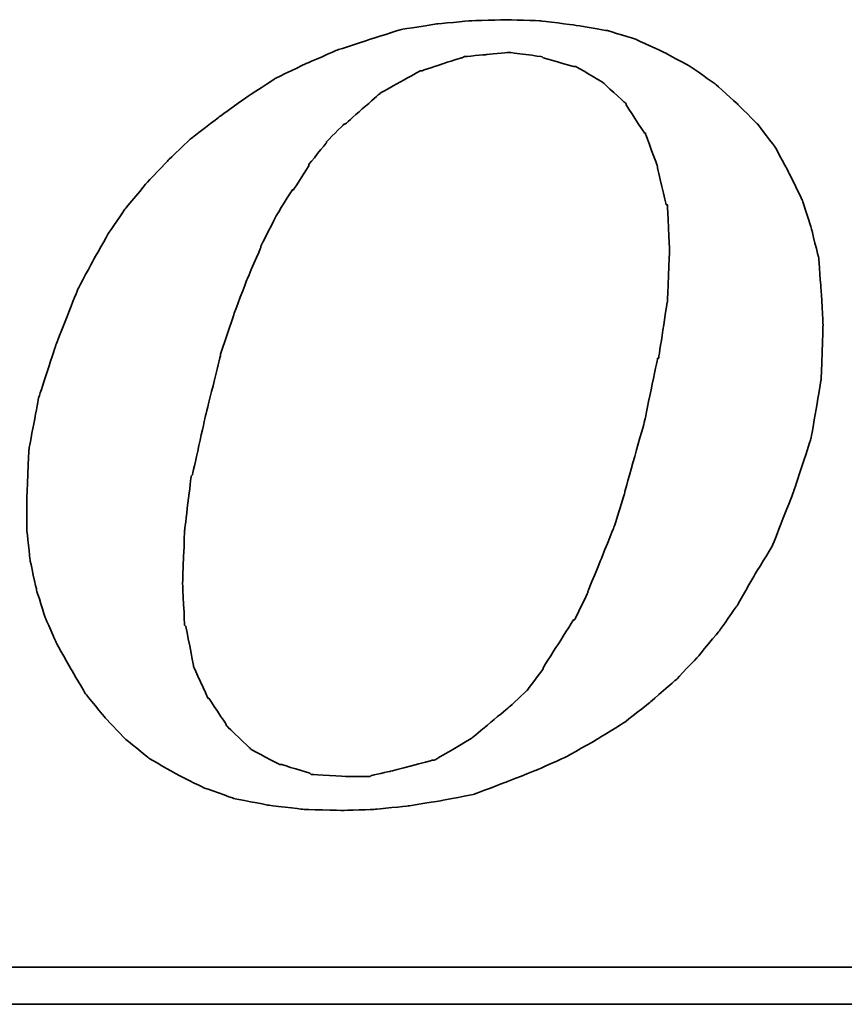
# Model space of a CAD drawing. Header units: millimetres. Extents: x 17 to 344, y 90 to 204.
# Tile 47 of 55: x 270.88 to 273.15, y 125.64 to 128.35. Entities that reach past the tile are written whole.
import ezdxf

# ---------------------------------------------------------------- set-up
doc = ezdxf.new("R2010")
doc.units = ezdxf.units.MM
doc.layers.add('DIM', color=4, linetype='Continuous')
doc.layers.add('layer 1', color=7, linetype='Continuous')

# ---------------------------------------------------------------- blocks, each defined once
blk = doc.blocks.new('TBI MOTION logo(完整正式版)')
at = {"layer": 'layer 1', "color": 22, "lineweight": 35}
for points, knots in [([(35.79625, -6.98375), (35.79625, -6.98375), (36.23125, -7.43875), (36.23125, -7.43875), (36.23125, -7.43875), (36.23125, -7.43875), (36.75625, -7.87125), (36.75625, -7.87125), (36.75625, -7.87125), (36.75625, -7.87125), (37.33125, -8.20375), (37.33125, -8.20375), (37.33125, -8.20375), (37.33125, -8.20375), (37.95625, -8.51875), (37.95625, -8.51875), (37.95625, -8.51875), (37.95625, -8.51875), (38.62625, -8.75875), (38.62625, -8.75875), (38.62625, -8.75875), (38.62625, -8.75875), (39.37125, -8.90375), (39.37125, -8.90375), (39.37125, -8.90375), (39.37125, -8.90375), (40.14125, -8.99875), (40.14125, -8.99875), (40.14125, -8.99875), (40.14125, -8.99875), (41.02625, -9.02375), (41.02625, -9.02375), (41.02625, -9.02375), (41.02625, -9.02375), (41.74625, -8.99875), (41.74625, -8.99875), (41.74625, -8.99875), (41.74625, -8.99875), (42.46625, -8.92375), (42.46625, -8.92375), (42.46625, -8.92375), (42.46625, -8.92375), (43.21125, -8.80625), (43.21125, -8.80625), (43.21125, -8.80625), (43.21125, -8.80625), (43.93125, -8.66375), (43.93125, -8.66375), (43.93125, -8.66375), (43.93125, -8.66375), (44.62625, -8.39875), (44.62625, -8.39875), (44.62625, -8.39875), (44.62625, -8.39875), (45.29625, -8.13375), (45.29625, -8.13375), (45.29625, -8.13375), (45.29625, -8.13375), (45.94625, -7.84375), (45.94625, -7.84375), (45.94625, -7.84375), (45.94625, -7.84375), (46.61625, -7.46375), (46.61625, -7.46375), (46.61625, -7.46375), (46.61625, -7.46375), (47.24125, -7.07875), (47.24125, -7.07875), (47.24125, -7.07875), (47.24125, -7.07875), (47.81625, -6.62375), (47.81625, -6.62375), (47.81625, -6.62375), (47.81625, -6.62375), (48.36875, -6.14375), (48.36875, -6.14375), (48.36875, -6.14375), (48.36875, -6.14375), (48.84625, -5.64125), (48.84625, -5.64125), (48.84625, -5.64125), (48.84625, -5.64125), (49.32625, -5.06375), (49.32625, -5.06375), (49.32625, -5.06375), (49.32625, -5.06375), (49.71125, -4.51374), (49.71125, -4.51374), (49.71125, -4.51374), (49.71125, -4.51374), (50.09625, -3.83874), (50.09625, -3.83874), (50.09625, -3.83874), (50.09625, -3.83874), (50.48125, -3.21374), (50.48125, -3.21374), (50.48125, -3.21374), (50.48125, -3.21374), (50.96125, -1.99125), (50.96125, -1.99125), (50.96125, -1.99125), (50.96125, -1.99125), (51.34375, -0.81875), (51.34375, -0.81875), (51.34375, -0.81875), (51.34375, -0.81875), (51.56125, 0.45624), (51.56125, 0.45624), (51.56125, 0.45624), (51.56125, 0.45624), (51.60625, 1.67624), (51.60625, 1.67624), (51.60625, 1.67624), (51.60625, 1.67624), (51.56125, 2.44625), (51.56125, 2.44625), (51.56125, 2.44625), (51.56125, 2.44625), (51.51125, 3.14125), (51.51125, 3.14125), (51.51125, 3.14125), (51.51125, 3.14125), (51.34375, 3.81125), (51.34375, 3.81125), (51.34375, 3.81125), (51.34375, 3.81125), (51.15125, 4.41125), (51.15125, 4.41125), (51.15125, 4.41125), (51.15125, 4.41125), (50.86125, 5.01125), (50.86125, 5.01125), (50.86125, 5.01125), (50.86125, 5.01125), (50.55125, 5.58875), (50.55125, 5.58875), (50.55125, 5.58875), (50.55125, 5.58875), (50.16625, 6.09125), (50.16625, 6.09125), (50.16625, 6.09125), (50.16625, 6.09125), (49.71125, 6.54875), (49.71125, 6.54875), (49.71125, 6.54875), (49.71125, 6.54875), (49.23125, 6.98125), (49.23125, 6.98125), (49.23125, 6.98125), (49.23125, 6.98125), (48.67875, 7.36625), (48.67875, 7.36625), (48.67875, 7.36625), (48.67875, 7.36625), (48.10375, 7.67625), (48.10375, 7.67625), (48.10375, 7.67625), (48.10375, 7.67625), (47.48125, 7.96375), (47.48125, 7.96375), (47.48125, 7.96375), (47.48125, 7.96375), (46.85625, 8.15625), (46.85625, 8.15625), (46.85625, 8.15625), (46.85625, 8.15625), (46.13625, 8.27624), (46.13625, 8.27624), (46.13625, 8.27624), (46.13625, 8.27624), (45.39125, 8.37125), (45.39125, 8.37125), (45.39125, 8.37125), (45.39125, 8.37125), (44.62625, 8.39624), (44.62625, 8.39624), (44.62625, 8.39624), (44.62625, 8.39624), (43.83625, 8.37125), (43.83625, 8.37125), (43.83625, 8.37125), (43.83625, 8.37125), (43.09125, 8.30125), (43.09125, 8.30125), (43.09125, 8.30125), (43.09125, 8.30125), (42.32125, 8.18125), (42.32125, 8.18125), (42.32125, 8.18125), (42.32125, 8.18125), (41.62875, 7.96375), (41.62875, 7.96375), (41.62875, 7.96375), (41.62875, 7.96375), (40.90625, 7.72625), (40.90625, 7.72625), (40.90625, 7.72625), (40.90625, 7.72625), (40.23624, 7.43625), (40.23624, 7.43625), (40.23624, 7.43625), (40.23624, 7.43625), (39.54124, 7.10125), (39.54124, 7.10125), (39.54124, 7.10125), (39.54124, 7.10125), (38.91625, 6.69125), (38.91625, 6.69125), (38.91625, 6.69125), (38.91625, 6.69125), (38.31625, 6.26125), (38.31625, 6.26125), (38.31625, 6.26125), (38.31625, 6.26125), (37.69125, 5.78125), (37.69125, 5.78125), (37.69125, 5.78125), (37.69125, 5.78125), (37.18625, 5.30125), (37.18625, 5.30125), (37.18625, 5.30125), (37.18625, 5.30125), (36.70625, 4.79624), (36.70625, 4.79624), (36.70625, 4.79624), (36.70625, 4.79624), (36.23125, 4.22125), (36.23125, 4.22125), (36.23125, 4.22125), (36.23125, 4.22125), (35.87124, 3.69375), (35.87124, 3.69375), (35.87124, 3.69375), (35.87124, 3.69375), (35.53125, 3.09125), (35.53125, 3.09125), (35.53125, 3.09125), (35.53125, 3.09125), (35.19875, 2.47125), (35.19875, 2.47125), (35.19875, 2.47125), (35.19875, 2.47125), (34.71625, 1.24625), (34.71625, 1.24625), (34.71625, 1.24625), (34.71625, 1.24625), (34.33125, 0.06874), (34.33125, 0.06874), (34.33125, 0.06874), (34.33125, 0.06874), (34.11625, -1.07875), (34.11625, -1.07875), (34.11625, -1.07875), (34.11625, -1.07875), (34.07125, -2.15875), (34.07125, -2.15875), (34.07125, -2.15875), (34.07125, -2.15875), (34.07125, -2.85375), (34.07125, -2.85375), (34.07125, -2.85375), (34.07125, -2.85375), (34.14125, -3.50375), (34.14125, -3.50375), (34.14125, -3.50375), (34.14125, -3.50375), (34.28625, -4.17375), (34.28625, -4.17375), (34.28625, -4.17375), (34.28625, -4.17375), (34.47625, -4.77624), (34.47625, -4.77624), (34.47625, -4.77624), (34.47625, -4.77624), (34.71625, -5.32625), (34.71625, -5.32625), (34.71625, -5.32625), (34.71625, -5.32625), (35.05375, -5.92875), (35.05375, -5.92875), (35.05375, -5.92875), (35.05375, -5.92875), (35.36375, -6.45375), (35.36375, -6.45375), (35.36375, -6.45375), (35.36375, -6.45375), (35.79625, -6.98375), (35.79625, -6.98375)], [0, 0, 0, 0, 0.01388889, 0.01388889, 0.01388889, 0.0138889, 0.02777778, 0.02777778, 0.02777778, 0.02777779, 0.04166667, 0.04166667, 0.04166667, 0.04166668, 0.05555556, 0.05555556, 0.05555556, 0.05555557, 0.06944444, 0.06944444, 0.06944444, 0.06944445, 0.08333333, 0.08333333, 0.08333333, 0.08333334, 0.09722222, 0.09722222, 0.09722222, 0.09722223, 0.11111111, 0.11111111, 0.11111111, 0.11111112, 0.125, 0.125, 0.125, 0.12500001, 0.13888889, 0.13888889, 0.13888889, 0.1388889, 0.15277778, 0.15277778, 0.15277778, 0.15277779, 0.16666667, 0.16666667, 0.16666667, 0.16666668, 0.18055556, 0.18055556, 0.18055556, 0.18055557, 0.19444444, 0.19444444, 0.19444444, 0.19444445, 0.20833333, 0.20833333, 0.20833333, 0.20833334, 0.22222222, 0.22222222, 0.22222222, 0.22222223, 0.23611111, 0.23611111, 0.23611111, 0.23611112, 0.25, 0.25, 0.25, 0.25000001, 0.26388889, 0.26388889, 0.26388889, 0.2638889, 0.27777778, 0.27777778, 0.27777778, 0.27777779, 0.29166667, 0.29166667, 0.29166667, 0.29166668, 0.30555556, 0.30555556, 0.30555556, 0.30555557, 0.31944444, 0.31944444, 0.31944444, 0.31944445, 0.33333333, 0.33333333, 0.33333333, 0.33333334, 0.34722222, 0.34722222, 0.34722222, 0.34722223, 0.36111111, 0.36111111, 0.36111111, 0.36111112, 0.375, 0.375, 0.375, 0.37500001, 0.38888889, 0.38888889, 0.38888889, 0.3888889, 0.40277778, 0.40277778, 0.40277778, 0.40277779, 0.41666667, 0.41666667, 0.41666667, 0.41666668, 0.43055556, 0.43055556, 0.43055556, 0.43055557, 0.44444444, 0.44444444, 0.44444444, 0.44444445, 0.45833333, 0.45833333, 0.45833333, 0.45833334, 0.47222222, 0.47222222, 0.47222222, 0.47222223, 0.48611111, 0.48611111, 0.48611111, 0.48611112, 0.5, 0.5, 0.5, 0.50000001, 0.51388889, 0.51388889, 0.51388889, 0.5138889, 0.52777778, 0.52777778, 0.52777778, 0.52777779, 0.54166667, 0.54166667, 0.54166667, 0.54166668, 0.55555556, 0.55555556, 0.55555556, 0.55555557, 0.56944444, 0.56944444, 0.56944444, 0.56944445, 0.58333333, 0.58333333, 0.58333333, 0.58333334, 0.59722222, 0.59722222, 0.59722222, 0.59722223, 0.61111111, 0.61111111, 0.61111111, 0.61111112, 0.625, 0.625, 0.625, 0.62500001, 0.63888889, 0.63888889, 0.63888889, 0.6388889, 0.65277778, 0.65277778, 0.65277778, 0.65277779, 0.66666667, 0.66666667, 0.66666667, 0.66666668, 0.68055556, 0.68055556, 0.68055556, 0.68055557, 0.69444444, 0.69444444, 0.69444444, 0.69444445, 0.70833333, 0.70833333, 0.70833333, 0.70833334, 0.72222222, 0.72222222, 0.72222222, 0.72222223, 0.73611111, 0.73611111, 0.73611111, 0.73611112, 0.75, 0.75, 0.75, 0.75000001, 0.76388889, 0.76388889, 0.76388889, 0.7638889, 0.77777778, 0.77777778, 0.77777778, 0.77777779, 0.79166667, 0.79166667, 0.79166667, 0.79166668, 0.80555556, 0.80555556, 0.80555556, 0.80555557, 0.81944444, 0.81944444, 0.81944444, 0.81944445, 0.83333333, 0.83333333, 0.83333333, 0.83333334, 0.84722222, 0.84722222, 0.84722222, 0.84722223, 0.86111111, 0.86111111, 0.86111111, 0.86111112, 0.875, 0.875, 0.875, 0.87500001, 0.88888889, 0.88888889, 0.88888889, 0.8888889, 0.90277778, 0.90277778, 0.90277778, 0.90277779, 0.91666667, 0.91666667, 0.91666667, 0.91666668, 0.93055556, 0.93055556, 0.93055556, 0.93055557, 0.94444444, 0.94444444, 0.94444444, 0.94444445, 0.95833333, 0.95833333, 0.95833333, 0.95833334, 0.97222222, 0.97222222, 0.97222222, 0.97222223, 0.98611111, 0.98611111, 0.98611111, 0.98611112, 1, 1, 1, 1]), ([(38.33875, 1.03124), (38.33875, 1.03124), (38.62625, 1.89625), (38.62625, 1.89625), (38.62625, 1.89625), (38.62625, 1.89625), (38.91625, 2.66375), (38.91625, 2.66375), (38.91625, 2.66375), (38.91625, 2.66375), (39.22625, 3.38125), (39.22625, 3.38125), (39.22625, 3.38125), (39.22625, 3.38125), (39.22625, 3.40624), (39.22625, 3.40624), (39.22625, 3.40624), (39.22625, 3.40624), (39.56124, 4.07624), (39.56124, 4.07624), (39.56124, 4.07624), (39.56124, 4.07624), (39.92125, 4.65125), (39.92125, 4.65125), (39.92125, 4.65125), (39.92125, 4.65125), (39.94625, 4.65125), (39.94625, 4.65125), (39.94625, 4.65125), (39.94625, 4.65125), (40.28125, 5.17875), (40.28125, 5.17875), (40.28125, 5.17875), (40.28125, 5.17875), (40.28125, 5.20375), (40.28125, 5.20375), (40.28125, 5.20375), (40.28125, 5.20375), (40.66875, 5.68625), (40.66875, 5.68625), (40.66875, 5.68625), (40.66875, 5.68625), (40.66875, 5.70625), (40.66875, 5.70625), (40.66875, 5.70625), (40.66875, 5.70625), (41.05124, 6.09125), (41.05124, 6.09125), (41.05124, 6.09125), (41.05124, 6.09125), (41.07625, 6.09125), (41.07625, 6.09125), (41.07625, 6.09125), (41.07625, 6.09125), (41.84125, 6.76625), (41.84125, 6.76625), (41.84125, 6.76625), (41.84125, 6.76625), (41.86625, 6.78625), (41.86625, 6.78625), (41.86625, 6.78625), (41.86625, 6.78625), (42.73125, 7.26624), (42.73125, 7.26624), (42.73125, 7.26624), (42.73125, 7.26624), (42.75625, 7.26624), (42.75625, 7.26624), (42.75625, 7.26624), (42.75625, 7.26624), (43.18625, 7.41125), (43.18625, 7.41125), (43.18625, 7.41125), (43.18625, 7.41125), (43.64125, 7.55625), (43.64125, 7.55625), (43.64125, 7.55625), (43.64125, 7.55625), (43.66625, 7.55625), (43.66625, 7.55625), (43.66625, 7.55625), (43.66625, 7.55625), (43.69125, 7.58124), (43.69125, 7.58124), (43.69125, 7.58124), (43.69125, 7.58124), (44.19125, 7.62625), (44.19125, 7.62625), (44.19125, 7.62625), (44.19125, 7.62625), (44.67125, 7.67625), (44.67125, 7.67625), (44.67125, 7.67625), (44.67125, 7.67625), (44.69625, 7.67625), (44.69625, 7.67625), (44.69625, 7.67625), (44.69625, 7.67625), (45.41875, 7.58124), (45.41875, 7.58124), (45.41875, 7.58124), (45.41875, 7.58124), (45.44125, 7.55625), (45.44125, 7.55625), (45.44125, 7.55625), (45.44125, 7.55625), (46.11125, 7.36625), (46.11125, 7.36625), (46.11125, 7.36625), (46.11125, 7.36625), (46.13625, 7.36625), (46.13625, 7.36625), (46.13625, 7.36625), (46.13625, 7.36625), (46.15875, 7.36625), (46.15875, 7.36625), (46.15875, 7.36625), (46.15875, 7.36625), (46.73625, 7.02624), (46.73625, 7.02624), (46.73625, 7.02624), (46.73625, 7.02624), (46.76125, 7.00624), (46.76125, 7.00624), (46.76125, 7.00624), (46.76125, 7.00624), (47.24125, 6.57124), (47.24125, 6.57124), (47.24125, 6.57124), (47.24125, 6.57124), (47.26625, 6.54875), (47.26625, 6.54875), (47.26625, 6.54875), (47.26625, 6.54875), (47.26625, 6.52375), (47.26625, 6.52375), (47.26625, 6.52375), (47.26625, 6.52375), (47.67375, 5.89875), (47.67375, 5.89875), (47.67375, 5.89875), (47.67375, 5.89875), (47.69625, 5.89875), (47.69625, 5.89875), (47.69625, 5.89875), (47.69625, 5.89875), (47.69625, 5.87625), (47.69625, 5.87625), (47.69625, 5.87625), (47.69625, 5.87625), (47.96125, 5.15625), (47.96125, 5.15625), (47.96125, 5.15625), (47.96125, 5.15625), (47.96125, 5.13125), (47.96125, 5.13125), (47.96125, 5.13125), (47.96125, 5.13125), (48.15125, 4.31875), (48.15125, 4.31875), (48.15125, 4.31875), (48.15125, 4.31875), (48.17625, 4.31875), (48.17625, 4.31875), (48.17625, 4.31875), (48.17625, 4.31875), (48.17625, 4.29125), (48.17625, 4.29125), (48.17625, 4.29125), (48.17625, 4.29125), (48.22625, 3.33125), (48.22625, 3.33125), (48.22625, 3.33125), (48.22625, 3.33125), (48.22625, 3.30875), (48.22625, 3.30875), (48.22625, 3.30875), (48.22625, 3.30875), (48.17625, 2.20624), (48.17625, 2.20624), (48.17625, 2.20624), (48.17625, 2.20624), (48.17625, 2.18124), (48.17625, 2.18124), (48.17625, 2.18124), (48.17625, 2.18124), (47.98375, 0.93624), (47.98375, 0.93624), (47.98375, 0.93624), (47.98375, 0.93624), (47.96125, 0.93624), (47.96125, 0.93624), (47.96125, 0.93624), (47.96125, 0.93624), (47.67375, -0.45874), (47.67375, -0.45874), (47.67375, -0.45874), (47.67375, -0.45874), (47.24125, -1.99125), (47.24125, -1.99125), (47.24125, -1.99125), (47.24125, -1.99125), (47.24125, -2.01874), (47.24125, -2.01874), (47.24125, -2.01874), (47.24125, -2.01874), (47.00125, -2.78375), (47.00125, -2.78375), (47.00125, -2.78375), (47.00125, -2.78375), (46.71125, -3.50375), (46.71125, -3.50375), (46.71125, -3.50375), (46.71125, -3.50375), (46.42625, -4.19875), (46.42625, -4.19875), (46.42625, -4.19875), (46.42625, -4.19875), (46.42625, -4.22375), (46.42625, -4.22375), (46.42625, -4.22375), (46.42625, -4.22375), (46.13625, -4.82374), (46.13625, -4.82374), (46.13625, -4.82374), (46.13625, -4.82374), (46.11125, -4.82374), (46.11125, -4.82374), (46.11125, -4.82374), (46.11125, -4.82374), (45.77625, -5.35125), (45.77625, -5.35125), (45.77625, -5.35125), (45.77625, -5.35125), (45.44125, -5.87875), (45.44125, -5.87875), (45.44125, -5.87875), (45.44125, -5.87875), (45.44125, -5.90375), (45.44125, -5.90375), (45.44125, -5.90375), (45.44125, -5.90375), (45.10625, -6.35875), (45.10625, -6.35875), (45.10625, -6.35875), (45.10625, -6.35875), (45.08125, -6.38375), (45.08125, -6.38375), (45.08125, -6.38375), (45.08125, -6.38375), (44.69625, -6.74375), (44.69625, -6.74375), (44.69625, -6.74375), (44.69625, -6.74375), (43.88375, -7.41625), (43.88375, -7.41625), (43.88375, -7.41625), (43.88375, -7.41625), (43.85625, -7.43875), (43.85625, -7.43875), (43.85625, -7.43875), (43.85625, -7.43875), (43.04125, -7.91875), (43.04125, -7.91875), (43.04125, -7.91875), (43.04125, -7.91875), (43.01625, -7.91875), (43.01625, -7.91875), (43.01625, -7.91875), (43.01625, -7.91875), (42.99625, -7.91875), (42.99625, -7.91875), (42.99625, -7.91875), (42.99625, -7.91875), (42.08125, -8.15875), (42.08125, -8.15875), (42.08125, -8.15875), (42.08125, -8.15875), (41.65125, -8.25625), (41.65125, -8.25625), (41.65125, -8.25625), (41.65125, -8.25625), (41.62875, -8.27875), (41.62875, -8.27875), (41.62875, -8.27875), (41.62875, -8.27875), (41.60125, -8.27875), (41.60125, -8.27875), (41.60125, -8.27875), (41.60125, -8.27875), (41.12125, -8.27875), (41.12125, -8.27875), (41.12125, -8.27875), (41.12125, -8.27875), (40.35624, -8.23125), (40.35624, -8.23125), (40.35624, -8.23125), (40.35624, -8.23125), (40.33125, -8.23125), (40.33125, -8.23125), (40.33125, -8.23125), (40.33125, -8.23125), (40.30625, -8.20375), (40.30625, -8.20375), (40.30625, -8.20375), (40.30625, -8.20375), (39.68375, -8.01375), (39.68375, -8.01375), (39.68375, -8.01375), (39.68375, -8.01375), (39.66124, -8.01375), (39.66124, -8.01375), (39.66124, -8.01375), (39.66124, -8.01375), (39.63625, -8.01375), (39.63625, -8.01375), (39.63625, -8.01375), (39.63625, -8.01375), (39.01125, -7.67875), (39.01125, -7.67875), (39.01125, -7.67875), (39.01125, -7.67875), (38.98875, -7.65375), (38.98875, -7.65375), (38.98875, -7.65375), (38.98875, -7.65375), (38.48625, -7.17375), (38.48625, -7.17375), (38.48625, -7.17375), (38.48625, -7.17375), (38.45875, -7.14875), (38.45875, -7.14875), (38.45875, -7.14875), (38.45875, -7.14875), (38.45875, -7.12875), (38.45875, -7.12875), (38.45875, -7.12875), (38.45875, -7.12875), (38.07625, -6.54875), (38.07625, -6.54875), (38.07625, -6.54875), (38.07625, -6.54875), (38.05125, -6.54875), (38.05125, -6.54875), (38.05125, -6.54875), (38.05125, -6.54875), (38.05125, -6.52875), (38.05125, -6.52875), (38.05125, -6.52875), (38.05125, -6.52875), (37.74125, -5.85375), (37.74125, -5.85375), (37.74125, -5.85375), (37.74125, -5.85375), (37.74125, -5.82875), (37.74125, -5.82875), (37.74125, -5.82875), (37.74125, -5.82875), (37.57375, -4.96875), (37.57375, -4.96875), (37.57375, -4.96875), (37.57375, -4.96875), (37.54625, -4.94375), (37.54625, -4.94375), (37.54625, -4.94375), (37.54625, -4.94375), (37.50125, -4.03375), (37.50125, -4.03375), (37.50125, -4.03375), (37.50125, -4.03375), (37.50125, -4.00875), (37.50125, -4.00875), (37.50125, -4.00875), (37.50125, -4.00875), (37.54625, -2.85375), (37.54625, -2.85375), (37.54625, -2.85375), (37.54625, -2.85375), (37.69125, -1.65875), (37.69125, -1.65875), (37.69125, -1.65875), (37.69125, -1.65875), (37.71624, -1.63375), (37.71624, -1.63375), (37.71624, -1.63375), (37.71624, -1.63375), (38.00375, -0.33875), (38.00375, -0.33875), (38.00375, -0.33875), (38.00375, -0.33875), (38.33875, 1.00624), (38.33875, 1.00624), (38.33875, 1.00624), (38.33875, 1.00624), (38.33875, 1.03124), (38.33875, 1.03124)], [0, 0, 0, 0, 0.01010101, 0.01010101, 0.01010101, 0.01010102, 0.02020202, 0.02020202, 0.02020202, 0.02020203, 0.03030303, 0.03030303, 0.03030303, 0.03030304, 0.04040404, 0.04040404, 0.04040404, 0.04040405, 0.05050505, 0.05050505, 0.05050505, 0.05050506, 0.06060606, 0.06060606, 0.06060606, 0.06060607, 0.07070707, 0.07070707, 0.07070707, 0.07070708, 0.08080808, 0.08080808, 0.08080808, 0.08080809, 0.09090909, 0.09090909, 0.09090909, 0.0909091, 0.1010101, 0.1010101, 0.1010101, 0.10101011, 0.11111111, 0.11111111, 0.11111111, 0.11111112, 0.12121212, 0.12121212, 0.12121212, 0.12121213, 0.13131313, 0.13131313, 0.13131313, 0.13131314, 0.14141414, 0.14141414, 0.14141414, 0.14141415, 0.15151515, 0.15151515, 0.15151515, 0.15151516, 0.16161616, 0.16161616, 0.16161616, 0.16161617, 0.17171717, 0.17171717, 0.17171717, 0.17171718, 0.18181818, 0.18181818, 0.18181818, 0.18181819, 0.19191919, 0.19191919, 0.19191919, 0.1919192, 0.2020202, 0.2020202, 0.2020202, 0.20202021, 0.21212121, 0.21212121, 0.21212121, 0.21212122, 0.22222222, 0.22222222, 0.22222222, 0.22222223, 0.23232323, 0.23232323, 0.23232323, 0.23232324, 0.24242424, 0.24242424, 0.24242424, 0.24242425, 0.25252525, 0.25252525, 0.25252525, 0.25252526, 0.26262626, 0.26262626, 0.26262626, 0.26262627, 0.27272727, 0.27272727, 0.27272727, 0.27272728, 0.28282828, 0.28282828, 0.28282828, 0.28282829, 0.29292929, 0.29292929, 0.29292929, 0.2929293, 0.3030303, 0.3030303, 0.3030303, 0.30303031, 0.31313131, 0.31313131, 0.31313131, 0.31313132, 0.32323232, 0.32323232, 0.32323232, 0.32323233, 0.33333333, 0.33333333, 0.33333333, 0.33333334, 0.34343434, 0.34343434, 0.34343434, 0.34343435, 0.35353535, 0.35353535, 0.35353535, 0.35353536, 0.36363636, 0.36363636, 0.36363636, 0.36363637, 0.37373737, 0.37373737, 0.37373737, 0.37373738, 0.38383838, 0.38383838, 0.38383838, 0.38383839, 0.39393939, 0.39393939, 0.39393939, 0.3939394, 0.4040404, 0.4040404, 0.4040404, 0.40404041, 0.41414141, 0.41414141, 0.41414141, 0.41414142, 0.42424242, 0.42424242, 0.42424242, 0.42424243, 0.43434343, 0.43434343, 0.43434343, 0.43434344, 0.44444444, 0.44444444, 0.44444444, 0.44444445, 0.45454545, 0.45454545, 0.45454545, 0.45454546, 0.46464646, 0.46464646, 0.46464646, 0.46464647, 0.47474747, 0.47474747, 0.47474747, 0.47474748, 0.48484848, 0.48484848, 0.48484848, 0.48484849, 0.49494949, 0.49494949, 0.49494949, 0.4949495, 0.50505051, 0.50505051, 0.50505051, 0.50505052, 0.51515152, 0.51515152, 0.51515152, 0.51515153, 0.52525253, 0.52525253, 0.52525253, 0.52525254, 0.53535354, 0.53535354, 0.53535354, 0.53535355, 0.54545455, 0.54545455, 0.54545455, 0.54545456, 0.55555556, 0.55555556, 0.55555556, 0.55555557, 0.56565657, 0.56565657, 0.56565657, 0.56565658, 0.57575758, 0.57575758, 0.57575758, 0.57575759, 0.58585859, 0.58585859, 0.58585859, 0.5858586, 0.5959596, 0.5959596, 0.5959596, 0.59595961, 0.60606061, 0.60606061, 0.60606061, 0.60606062, 0.61616162, 0.61616162, 0.61616162, 0.61616163, 0.62626263, 0.62626263, 0.62626263, 0.62626264, 0.63636364, 0.63636364, 0.63636364, 0.63636365, 0.64646465, 0.64646465, 0.64646465, 0.64646466, 0.65656566, 0.65656566, 0.65656566, 0.65656567, 0.66666667, 0.66666667, 0.66666667, 0.66666668, 0.67676768, 0.67676768, 0.67676768, 0.67676769, 0.68686869, 0.68686869, 0.68686869, 0.6868687, 0.6969697, 0.6969697, 0.6969697, 0.69696971, 0.70707071, 0.70707071, 0.70707071, 0.70707072, 0.71717172, 0.71717172, 0.71717172, 0.71717173, 0.72727273, 0.72727273, 0.72727273, 0.72727274, 0.73737374, 0.73737374, 0.73737374, 0.73737375, 0.74747475, 0.74747475, 0.74747475, 0.74747476, 0.75757576, 0.75757576, 0.75757576, 0.75757577, 0.76767677, 0.76767677, 0.76767677, 0.76767678, 0.77777778, 0.77777778, 0.77777778, 0.77777779, 0.78787879, 0.78787879, 0.78787879, 0.7878788, 0.7979798, 0.7979798, 0.7979798, 0.79797981, 0.80808081, 0.80808081, 0.80808081, 0.80808082, 0.81818182, 0.81818182, 0.81818182, 0.81818183, 0.82828283, 0.82828283, 0.82828283, 0.82828284, 0.83838384, 0.83838384, 0.83838384, 0.83838385, 0.84848485, 0.84848485, 0.84848485, 0.84848486, 0.85858586, 0.85858586, 0.85858586, 0.85858587, 0.86868687, 0.86868687, 0.86868687, 0.86868688, 0.87878788, 0.87878788, 0.87878788, 0.87878789, 0.88888889, 0.88888889, 0.88888889, 0.8888889, 0.8989899, 0.8989899, 0.8989899, 0.89898991, 0.90909091, 0.90909091, 0.90909091, 0.90909092, 0.91919192, 0.91919192, 0.91919192, 0.91919193, 0.92929293, 0.92929293, 0.92929293, 0.92929294, 0.93939394, 0.93939394, 0.93939394, 0.93939395, 0.94949495, 0.94949495, 0.94949495, 0.94949496, 0.95959596, 0.95959596, 0.95959596, 0.95959597, 0.96969697, 0.96969697, 0.96969697, 0.96969698, 0.97979798, 0.97979798, 0.97979798, 0.97979799, 0.98989899, 0.98989899, 0.98989899, 0.989899, 1, 1, 1, 1]), ([(75.90875, -9.47875), (75.90875, -9.47875), (75.90875, -12.28625), (75.90875, -12.28625), (75.90875, -12.28625), (75.90875, -12.28625), (75.90875, -12.47875), (75.90875, -12.47875), (75.90875, -12.47875), (75.90875, -12.47875), (75.71625, -12.47875), (75.71625, -12.47875), (75.71625, -12.47875), (75.71625, -12.47875), (-88.32875, -12.47875), (-88.32875, -12.47875), (-88.32875, -12.47875), (-88.32875, -12.47875), (-88.32875, -13.29375), (-88.32875, -13.29375), (-88.32875, -13.29375), (-88.32875, -13.29375), (82.89125, -13.29375), (82.89125, -13.29375), (82.89125, -13.29375), (82.89125, -13.29375), (75.90875, -9.47875), (75.90875, -9.47875)], [0, 0, 0, 0, 0.14285714, 0.14285714, 0.14285714, 0.14285715, 0.28571429, 0.28571429, 0.28571429, 0.2857143, 0.42857143, 0.42857143, 0.42857143, 0.42857144, 0.57142857, 0.57142857, 0.57142857, 0.57142858, 0.71428571, 0.71428571, 0.71428571, 0.71428572, 0.85714286, 0.85714286, 0.85714286, 0.85714287, 1, 1, 1, 1])]:
    blk.add_open_spline(points, degree=3, knots=knots, dxfattribs=at)

msp = doc.modelspace()

# ---------------------------------------------------------------- block references
at = {"layer": 'DIM', "color": 7, "xscale": 0.1250977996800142, "yscale": 0.1250977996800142, "zscale": 0.1250977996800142}
msp.add_blockref('TBI MOTION logo(完整正式版)', (266.6391, 127.3009), dxfattribs=at)

doc.saveas('drawing.dxf')
